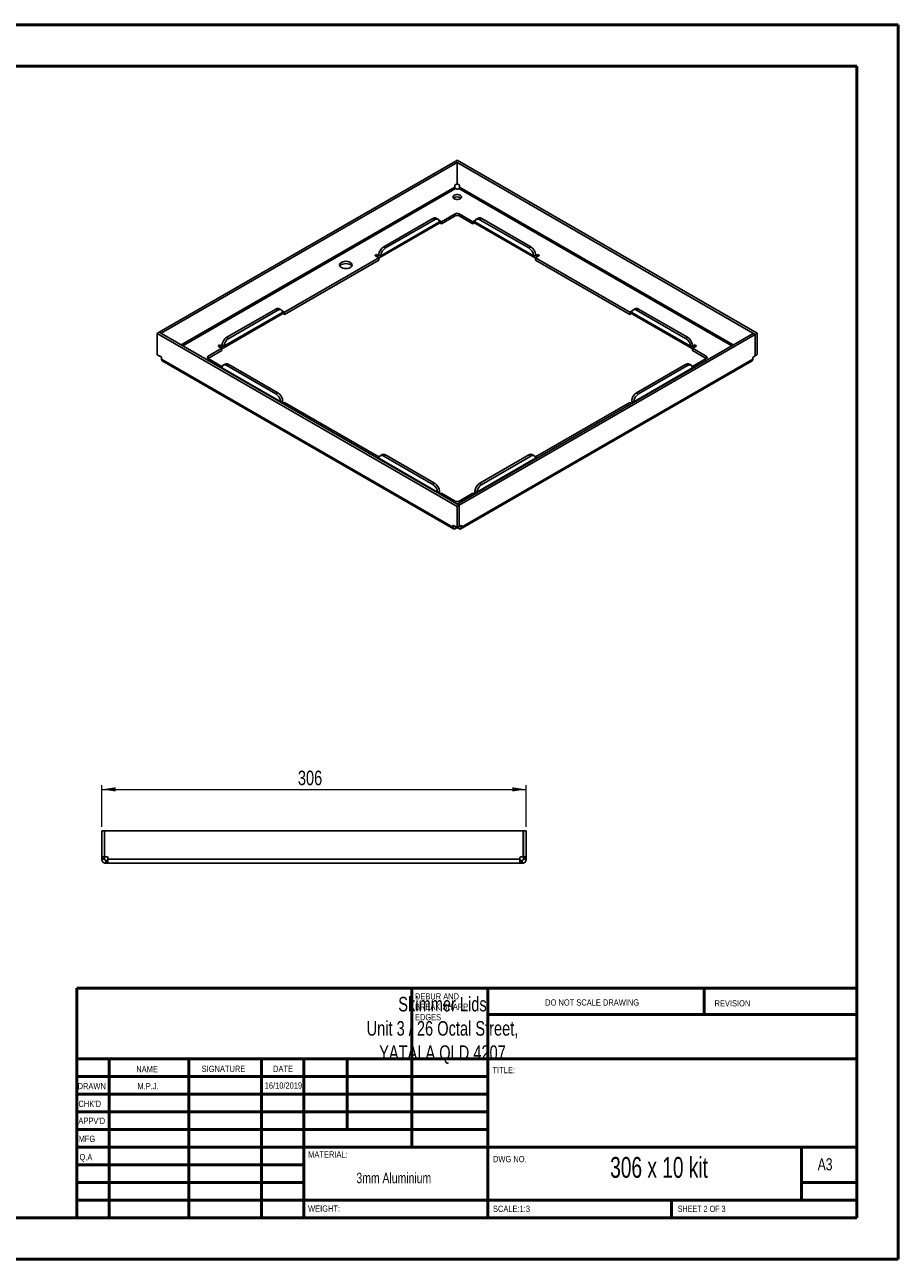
# Paper-space layout 'Sheet2' of a CAD drawing. Header units: millimetres. Extents: x 0 to 420, y 0 to 297.
# Tile 2 of 2: x 210 to 420, y 0 to 297. Entities that reach past the tile are written whole.
import ezdxf

# ---------------------------------------------------------------- set-up
doc = ezdxf.new("R2010")
doc.units = ezdxf.units.MM
doc.styles.add('SLDTEXTSTYLE0', font='TXT', dxfattribs={"width": 0.6875})
doc.styles.add('SLDTEXTSTYLE1', font='TXT', dxfattribs={"width": 0.75})
doc.dimstyles.new('SLDDIMSTYLE0', dxfattribs={"dimtxt": 3.5, "dimasz": 3.302, "dimexe": 0, "dimexo": 0.0625, "dimgap": 0.875, "dimtad": 1, "dimdec": 0, "dimlfac": 3, "dimrnd": 1e-09, "dimzin": 12, "dimdsep": 46, "dimtxsty": 'SLDTEXTSTYLE1', "dimsah": 1, "dimcen": 0.09, "dimadec": 0, "dimazin": 3, "dimtfac": 1, "dimtdec": 0, "dimtofl": 0, "dimtmove": 0, "dimatfit": 3, "dimfxl": 1, "dimfrac": 2, "dimtolj": 1, "dimtzin": 12, "dimarcsym": 0})

# ---------------------------------------------------------------- blocks, each defined once
blk = doc.blocks.new('_D_2')
at = {"color": 7, "linetype": 'Continuous', "lineweight": 0}
for p, q in [((228.92, 104.26), (228.92, 114.26)), ((228.92, 113.26), (330.92, 113.26)), ((330.92, 104.26), (330.92, 114.26))]:
    blk.add_line(p, q, dxfattribs=at)
at = {"color": 7, "linetype": 'Continuous', "lineweight": 18}
for points in [[(228.92, 113.26), (232.22, 112.75), (232.22, 113.77)], [(330.92, 113.26), (327.62, 113.77), (327.62, 112.75)]]:
    blk.add_solid(points, dxfattribs=at)
at = {"color": 7, "linetype": 'Continuous', "lineweight": 18, "insert": (276.04, 117.77), "char_height": 3.5, "attachment_point": 1, "style": 'SLDTEXTSTYLE1'}
blk.add_mtext('306', dxfattribs=at)

psp = doc.layouts.new('Sheet2')

# ---------------------------------------------------------------- linework, layer by layer
at = {"color": 7, "linetype": 'Continuous', "lineweight": 50}
for p, q in [((0.38, 297.21), (420.38, 297.21)), ((420.38, 0.21), (420.38, 297.21)), ((10.38, 287.21), (410.38, 287.21)), ((410.38, 287.21), (410.38, 10.21)), ((222.88, 65.46), (410.08, 65.46)), ((222.88, 65.46), (222.88, 10.21)), ((303.48, 65.46), (303.48, 27.21)), ((321.68, 65.46), (321.68, 10.21)), ((373.68, 59.09), (373.68, 65.46)), ((410.08, 59.09), (321.68, 59.09)), ((410.08, 48.46), (222.88, 48.46)), ((230.68, 48.46), (230.68, 10.21)), ((249.87, 48.46), (249.87, 10.21)), ((267.28, 48.46), (267.28, 10.21)), ((277.48, 10.21), (277.48, 48.46)), ((287.88, 31.46), (287.88, 48.46)), ((321.68, 44.21), (222.88, 44.21)), ((321.68, 39.96), (222.88, 39.96)), ((321.68, 35.71), (222.88, 35.71)), ((321.68, 31.46), (222.88, 31.46)), ((277.48, 27.21), (222.88, 27.21)), ((277.48, 27.21), (410.08, 27.21)), ((397.08, 14.46), (397.08, 27.21)), ((277.48, 22.96), (222.88, 22.96)), ((277.48, 18.71), (222.88, 18.71)), ((410.08, 18.71), (397.08, 18.71)), ((222.88, 14.46), (410.38, 14.46)), ((365.88, 10.21), (365.88, 14.46)), ((10.38, 10.21), (410.38, 10.21)), ((0.38, 0.21), (420.38, 0.21))]:
    psp.add_line(p, q, dxfattribs=at)
at = {"color": 7, "linetype": 'Continuous', "lineweight": 25}
for p, q in [((314.37, 264.59), (313.9, 264.31)), ((386.45, 222.98), (314.37, 264.59)), ((313.86, 264.32), (242.7, 223.24)), ((314.33, 264.05), (243.18, 222.97)), ((314.33, 264.05), (313.86, 264.32)), ((313.9, 264.3), (313.9, 264.31)), ((385.98, 222.7), (313.9, 264.31)), ((314.33, 258.93), (314.33, 264.05)), ((313.77, 258.47), (313.77, 258.16)), ((314.33, 258.93), (313.89, 258.67)), ((314.81, 258.67), (314.33, 258.94)), ((314.92, 258.16), (314.92, 258.47)), ((313.77, 258.16), (247.98, 220.18)), ((248.36, 219.96), (313.96, 257.83)), ((313.96, 257.83), (314.23, 257.67)), ((314.46, 257.67), (314.73, 257.83)), ((314.73, 257.83), (380.33, 219.96)), ((380.71, 220.18), (314.92, 258.16)), ((310.1, 249.78), (295.97, 241.62)), ((296.67, 243.78), (308.45, 250.58)), ((297.14, 243.51), (308.92, 250.31)), ((308.92, 250.31), (308.45, 250.58)), ((309.76, 250.39), (309.29, 250.67)), ((310.57, 249.83), (309.97, 250.18)), ((310.08, 249.58), (310.57, 249.29)), ((313.87, 251.74), (310.57, 249.83)), ((313.87, 251.2), (310.57, 249.29)), ((310.57, 249.83), (310.57, 249.29)), ((313.87, 251.2), (313.87, 251.74)), ((318.12, 249.83), (314.82, 251.74)), ((314.82, 251.74), (314.82, 251.2)), ((318.12, 249.29), (314.82, 251.2)), ((318.72, 250.18), (318.12, 249.83)), ((318.12, 249.29), (318.12, 249.83)), ((318.12, 249.29), (318.62, 249.58)), ((332.72, 241.62), (318.6, 249.78)), ((319.41, 250.67), (318.93, 250.39)), ((320.24, 250.58), (319.77, 250.31)), ((319.77, 250.31), (331.55, 243.51)), ((320.24, 250.58), (332.02, 243.78)), ((295.77, 241.19), (309.91, 249.35)), ((318.78, 249.35), (332.92, 241.19)), ((296.67, 243.78), (297.14, 243.51)), ((331.55, 243.51), (332.02, 243.78)), ((295.49, 241.13), (272.86, 228.06)), ((295.49, 240.58), (272.86, 227.52)), ((294.71, 241.58), (295.49, 241.13)), ((295.3, 241.78), (295.18, 241.85)), ((295.18, 241.85), (295.18, 241.3)), ((295.5, 241.89), (295.3, 241.78)), ((295.3, 241.78), (295.3, 241.24)), ((295.95, 241.47), (295.44, 241.77)), ((295.49, 240.58), (295.49, 241.13)), ((333.25, 241.77), (332.74, 241.47)), ((333.39, 241.78), (333.2, 241.89)), ((333.2, 241.13), (333.98, 241.58)), ((355.83, 228.06), (333.2, 241.13)), ((333.2, 241.13), (333.2, 240.58)), ((355.83, 227.52), (333.2, 240.58)), ((333.51, 241.85), (333.39, 241.78)), ((333.39, 241.78), (333.39, 241.24)), ((333.51, 241.85), (333.51, 241.3)), ((258.96, 222.01), (270.74, 228.81)), ((271.21, 228.54), (270.74, 228.81)), ((272.05, 228.62), (271.57, 228.89)), ((357.12, 228.89), (356.65, 228.62)), ((357.95, 228.81), (357.48, 228.54)), ((357.95, 228.81), (369.74, 222.01)), ((258.06, 219.42), (272.2, 227.58)), ((272.38, 228.01), (258.26, 219.85)), ((259.43, 221.74), (271.21, 228.54)), ((272.86, 228.06), (272.26, 228.41)), ((272.36, 227.81), (272.86, 227.52)), ((272.86, 228.06), (272.86, 227.52)), ((356.44, 228.41), (355.83, 228.06)), ((355.83, 227.52), (355.83, 228.06)), ((355.83, 227.52), (356.33, 227.81)), ((370.44, 219.85), (356.31, 228.01)), ((356.49, 227.58), (370.64, 219.42)), ((357.48, 228.54), (369.26, 221.74)), ((242.24, 222.95), (242.72, 223.22)), ((242.24, 222.95), (314.32, 181.34)), ((242.24, 217.83), (242.24, 222.95)), ((243.18, 222.97), (242.7, 223.24)), ((242.7, 223.24), (242.7, 223.21)), ((242.72, 223.22), (314.79, 181.61)), ((243.18, 222.96), (243.18, 222.97)), ((314.36, 181.88), (385.52, 222.96)), ((385.52, 222.96), (385.99, 222.68)), ((386.45, 222.98), (385.98, 222.7)), ((386.45, 217.86), (386.45, 222.98)), ((257, 219.8), (257.78, 219.36)), ((257.59, 220.01), (257.47, 220.08)), ((257.47, 220.08), (257.47, 219.53)), ((257.78, 220.12), (257.59, 220.01)), ((257.59, 220.01), (257.59, 219.46)), ((258.24, 219.7), (257.73, 220)), ((258.96, 222.01), (259.43, 221.74)), ((314.83, 181.6), (385.99, 222.68)), ((369.26, 221.74), (369.74, 222.01)), ((370.97, 220), (370.46, 219.7)), ((371.1, 220.01), (370.91, 220.12)), ((370.91, 219.36), (371.69, 219.8)), ((371.22, 220.08), (371.1, 220.01)), ((371.1, 220.01), (371.1, 219.46)), ((371.22, 220.08), (371.22, 219.53)), ((385.98, 222.69), (385.98, 222.7)), ((385.99, 222.68), (385.99, 217.57)), ((243.15, 217.31), (242.24, 217.83)), ((243.27, 216.79), (243.27, 217.1)), ((257.78, 219.36), (254.48, 217.45)), ((257.78, 218.81), (254.48, 216.91)), ((254.48, 217.45), (254.48, 216.91)), ((254.48, 216.91), (257.78, 215)), ((257.78, 218.81), (257.78, 219.36)), ((374.21, 217.45), (370.91, 219.36)), ((370.91, 219.36), (370.91, 218.81)), ((374.21, 216.91), (370.91, 218.81)), ((370.91, 215), (374.21, 216.91)), ((374.21, 216.91), (374.21, 217.45)), ((385.42, 216.79), (385.42, 217.1)), ((385.54, 217.31), (385.99, 217.57)), ((386.45, 217.86), (385.99, 217.59)), ((243.27, 216.79), (313.3, 176.36)), ((243.46, 216.36), (313.49, 175.94)), ((257.78, 215), (257.37, 214.76)), ((257.78, 215), (257.78, 214.64)), ((271.91, 206.51), (257.78, 214.67)), ((258.59, 215.56), (258.12, 215.29)), ((259.43, 215.48), (258.96, 215.21)), ((270.74, 208.4), (258.96, 215.21)), ((271.21, 208.67), (259.43, 215.48)), ((315.2, 175.94), (385.23, 216.36)), ((385.42, 216.79), (315.39, 176.36)), ((370.91, 214.67), (356.78, 206.51)), ((369.26, 215.48), (357.48, 208.67)), ((369.74, 215.21), (357.95, 208.4)), ((369.74, 215.21), (369.26, 215.48)), ((370.57, 215.29), (370.1, 215.56)), ((371.33, 214.76), (370.91, 215)), ((370.91, 214.63), (370.91, 215)), ((270.74, 208.4), (271.21, 208.67)), ((357.48, 208.67), (357.95, 208.4)), ((272.38, 206.63), (271.92, 206.36)), ((272.45, 206.06), (272.86, 206.29)), ((272.86, 206.29), (295.49, 193.23)), ((333.2, 193.23), (355.83, 206.29)), ((355.83, 206.29), (356.24, 206.06)), ((356.77, 206.36), (356.31, 206.63)), ((295.49, 193.23), (295.08, 192.99)), ((295.49, 193.23), (295.49, 192.87)), ((296.31, 193.79), (295.84, 193.52)), ((297.14, 193.71), (296.67, 193.43)), ((308.45, 186.63), (296.67, 193.43)), ((308.92, 186.9), (297.14, 193.71)), ((331.55, 193.71), (319.77, 186.9)), ((332.02, 193.43), (320.24, 186.63)), ((332.02, 193.43), (331.55, 193.71)), ((332.86, 193.52), (332.39, 193.79)), ((333.61, 192.99), (333.2, 193.23)), ((333.2, 192.86), (333.2, 193.23)), ((309.62, 184.74), (295.5, 192.9)), ((333.2, 192.9), (319.07, 184.74)), ((308.45, 186.63), (308.92, 186.9)), ((310.09, 184.85), (309.63, 184.59)), ((310.16, 184.28), (310.57, 184.52)), ((310.57, 184.52), (313.87, 182.62)), ((314.82, 182.62), (318.12, 184.52)), ((318.12, 184.52), (318.53, 184.28)), ((319.06, 184.59), (318.6, 184.85)), ((319.77, 186.9), (320.24, 186.63)), ((314.32, 181.34), (314.79, 181.61)), ((314.32, 176.22), (314.32, 181.34)), ((314.36, 181.88), (314.83, 181.6)), ((314.36, 181.86), (314.36, 181.88)), ((314.79, 176.49), (314.79, 181.61)), ((314.83, 181.6), (314.83, 176.49)), ((313.3, 176.68), (313.42, 176.75)), ((313.3, 176.36), (313.3, 176.68)), ((313.3, 176.36), (313.69, 176.59)), ((313.42, 176.75), (314.32, 176.22)), ((313.96, 175.98), (313.96, 176.43)), ((314.23, 176.14), (313.96, 175.98)), ((314.23, 176.14), (314.23, 176.28)), ((314.32, 176.22), (314.79, 176.49)), ((314.46, 176.14), (314.46, 176.3)), ((314.73, 175.98), (314.46, 176.14)), ((314.73, 175.98), (314.73, 176.46)), ((314.83, 176.49), (314.79, 176.51)), ((314.83, 176.49), (315.28, 176.75)), ((315.39, 176.36), (315.01, 176.59)), ((315.39, 176.68), (315.28, 176.75)), ((315.39, 176.68), (315.39, 176.36)), ((228.92, 97), (228.92, 103.26)), ((228.92, 103.26), (229.59, 103.26)), ((229.59, 97), (229.59, 103.26)), ((229.6, 103.26), (229.6, 97)), ((229.6, 103.26), (330.24, 103.26)), ((330.24, 103.26), (330.24, 97)), ((330.92, 103.26), (330.25, 103.26)), ((330.25, 97), (330.25, 103.26)), ((330.92, 97), (330.92, 103.26)), ((228.92, 97), (229.59, 97)), ((228.92, 96.83), (228.92, 97)), ((228.92, 96.83), (229.59, 96.83)), ((228.92, 96.45), (228.92, 96.83)), ((228.92, 96.45), (229.59, 96.45)), ((229.59, 96.83), (229.59, 97)), ((229.59, 96.45), (229.59, 96.83)), ((229.6, 97), (230.24, 97)), ((229.85, 95.51), (229.85, 96.18)), ((230.24, 96.18), (229.85, 96.18)), ((230.24, 95.51), (229.85, 95.51)), ((230.24, 95.51), (230.24, 96.18)), ((230.4, 96.18), (230.24, 96.18)), ((230.4, 95.51), (230.24, 95.51)), ((230.4, 96.83), (230.4, 96.45)), ((329.44, 96.45), (230.4, 96.45)), ((329.44, 95.51), (230.4, 95.51)), ((329.44, 96.45), (329.44, 96.83)), ((329.6, 96.18), (329.44, 96.18)), ((329.6, 95.51), (329.44, 95.51)), ((329.6, 97), (330.24, 97)), ((329.6, 95.51), (329.6, 96.18)), ((329.99, 96.18), (329.6, 96.18)), ((329.99, 95.51), (329.6, 95.51)), ((329.99, 95.51), (329.99, 96.18)), ((330.92, 97), (330.25, 97)), ((330.25, 96.83), (330.25, 97)), ((330.92, 96.83), (330.25, 96.83)), ((330.25, 96.45), (330.25, 96.83)), ((330.92, 96.45), (330.25, 96.45)), ((330.92, 96.83), (330.92, 97)), ((330.92, 96.45), (330.92, 96.83))]:
    psp.add_line(p, q, dxfattribs=at)
at = {"color": 7, "linetype": 'Continuous', "lineweight": 25, "flags": 128}
for points in [[(315.06, 255.34), (315.25, 255.49), (315.35, 255.66), (315.35, 255.85), (315.25, 256.02), (315.06, 256.17), (314.81, 256.28), (314.51, 256.33), (314.19, 256.33), (313.88, 256.28), (313.63, 256.17), (313.44, 256.02), (313.34, 255.85), (313.34, 255.66), (313.44, 255.49), (313.63, 255.34), (313.88, 255.23), (314.19, 255.17), (314.51, 255.17), (314.81, 255.23), (315.06, 255.34)], [(310.1, 249.78), (310.05, 249.99), (309.97, 250.18), (309.86, 250.32), (309.71, 250.42), (309.54, 250.47), (309.35, 250.46), (309.14, 250.41), (308.92, 250.31)], [(319.77, 250.31), (319.55, 250.41), (319.35, 250.46), (319.15, 250.47), (318.98, 250.42), (318.83, 250.32), (318.72, 250.18), (318.64, 249.99), (318.6, 249.78)], [(295.18, 241.85), (295.08, 241.89), (294.95, 241.9), (294.82, 241.89), (294.71, 241.85), (294.64, 241.78), (294.61, 241.71), (294.64, 241.64), (294.71, 241.58)], [(295.3, 241.24), (295.41, 241.18), (295.52, 241.15), (295.63, 241.15), (295.72, 241.17), (295.8, 241.21), (295.87, 241.28), (295.92, 241.37), (295.95, 241.47)], [(332.74, 241.47), (332.78, 241.37), (332.83, 241.28), (332.89, 241.21), (332.97, 241.17), (333.07, 241.15), (333.17, 241.15), (333.28, 241.18), (333.39, 241.24)], [(333.98, 241.58), (334.05, 241.64), (334.08, 241.71), (334.05, 241.78), (333.98, 241.85), (333.87, 241.89), (333.74, 241.9), (333.62, 241.89), (333.51, 241.85)], [(288.65, 238.81), (288.89, 238.99), (289.04, 239.2), (289.09, 239.43), (289.04, 239.65), (288.89, 239.86), (288.65, 240.04), (288.34, 240.18), (287.98, 240.26), (287.59, 240.29), (287.21, 240.26), (286.84, 240.18), (286.53, 240.04), (286.29, 239.86), (286.14, 239.65), (286.09, 239.43), (286.14, 239.2), (286.29, 238.99), (286.53, 238.81), (286.84, 238.68), (287.21, 238.59), (287.59, 238.56), (287.98, 238.59), (288.34, 238.68), (288.65, 238.81)], [(289.02, 239.15), (288.89, 239.31), (288.65, 239.49), (288.34, 239.63), (287.98, 239.72), (287.59, 239.75), (287.21, 239.72), (286.84, 239.63), (286.53, 239.49), (286.29, 239.31), (286.17, 239.15)], [(272.38, 228.01), (272.34, 228.22), (272.26, 228.41), (272.14, 228.55), (272, 228.65), (271.83, 228.7), (271.63, 228.69), (271.43, 228.64), (271.21, 228.54)], [(357.48, 228.54), (357.27, 228.64), (357.06, 228.69), (356.87, 228.7), (356.69, 228.65), (356.55, 228.55), (356.43, 228.41), (356.35, 228.22), (356.31, 228.01)], [(257.47, 220.08), (257.36, 220.12), (257.24, 220.13), (257.11, 220.12), (257, 220.08), (256.93, 220.01), (256.9, 219.94), (256.93, 219.87), (257, 219.8)], [(371.69, 219.8), (371.76, 219.87), (371.79, 219.94), (371.76, 220.01), (371.69, 220.08), (371.58, 220.12), (371.46, 220.13), (371.33, 220.12), (371.22, 220.08)], [(257.59, 219.46), (257.7, 219.41), (257.81, 219.38), (257.91, 219.38), (258.01, 219.4), (258.09, 219.44), (258.15, 219.51), (258.2, 219.6), (258.24, 219.7)], [(370.46, 219.7), (370.49, 219.6), (370.54, 219.51), (370.6, 219.44), (370.68, 219.4), (370.78, 219.38), (370.88, 219.38), (370.99, 219.41), (371.1, 219.46)], [(258.96, 215.21), (258.74, 215.31), (258.54, 215.36), (258.34, 215.36), (258.17, 215.31), (258.02, 215.22), (257.91, 215.07), (257.83, 214.89), (257.78, 214.67)], [(370.91, 214.67), (370.86, 214.89), (370.78, 215.07), (370.67, 215.22), (370.52, 215.31), (370.35, 215.36), (370.16, 215.36), (369.95, 215.31), (369.74, 215.21)], [(296.67, 193.43), (296.45, 193.54), (296.25, 193.59), (296.05, 193.59), (295.88, 193.54), (295.74, 193.44), (295.62, 193.3), (295.54, 193.12), (295.5, 192.9)], [(333.2, 192.9), (333.15, 193.12), (333.07, 193.3), (332.96, 193.44), (332.81, 193.54), (332.64, 193.59), (332.44, 193.59), (332.24, 193.54), (332.02, 193.43)]]:
    psp.add_lwpolyline(points, dxfattribs=at)
at = {"color": 7, "linetype": 'Continuous', "lineweight": 25}
for centre, radius, start, end in [((314.02, 258.46), 0.256, 122.6055, 177.3945), ((314.67, 258.46), 0.256, 2.6055, 57.3945), ((314.35, 254.43), 1.38, 49.3889, 130.6111), ((314.35, 257.9), 0.256, 242.6097, 297.3903), ((308.94, 249.94), 0.809, 64.5087, 126.8018), ((309.7, 249.69), 0.396, 302.4168, 352.9021), ((314.35, 250.83), 1.02, 62.6097, 117.3903), ((314.35, 250.29), 1.02, 62.6097, 117.3903), ((318.99, 249.69), 0.396, 187.0979, 237.5832), ((319.75, 249.91), 0.831, 54.1022, 114.5873), ((298.08, 241.6), 2.6, 122.8369, 173.5142), ((330.62, 241.6), 2.6, 6.4858, 57.1631), ((295.38, 241.89), 0.132, 233.9869, 296.8247), ((298.55, 241.33), 2.6, 122.8369, 173.5142), ((330.14, 241.33), 2.6, 6.4858, 57.1631), ((333.31, 241.89), 0.132, 243.1753, 306.0131), ((271.23, 228.16), 0.809, 64.5087, 126.8018), ((357.46, 228.14), 0.831, 54.1022, 114.5873), ((271.99, 227.92), 0.396, 302.4168, 352.9021), ((356.71, 227.92), 0.396, 187.0979, 237.5832), ((257.67, 220.12), 0.132, 233.9869, 296.8247), ((260.36, 219.83), 2.6, 122.8369, 173.5142), ((260.83, 219.56), 2.6, 122.8369, 173.5142), ((367.86, 219.56), 2.6, 6.4858, 57.1631), ((368.33, 219.83), 2.6, 6.4858, 57.1631), ((371.03, 220.12), 0.132, 243.1753, 306.0131), ((243.01, 217.09), 0.256, 2.6055, 57.3945), ((254.58, 217.18), 0.291, 110.7834, 249.2166), ((374.11, 217.18), 0.291, 290.7834, 69.2166), ((385.68, 217.09), 0.256, 122.6055, 177.3945), ((258.94, 214.8), 0.831, 54.1022, 114.5873), ((369.75, 214.83), 0.809, 64.5087, 126.8018), ((269.33, 206.22), 2.6, 6.4858, 57.1631), ((269.81, 206.49), 2.6, 6.4858, 57.1631), ((358.89, 206.49), 2.6, 122.8369, 173.5142), ((359.36, 206.22), 2.6, 122.8369, 173.5142), ((270.94, 206.87), 1.46, 331.8325, 350.2487), ((357.75, 206.87), 1.46, 189.7513, 208.1675), ((296.65, 193.03), 0.831, 54.1022, 114.5873), ((332.04, 193.06), 0.809, 64.5087, 126.8018), ((307.05, 184.45), 2.6, 6.4858, 57.1631), ((307.52, 184.72), 2.6, 6.4858, 57.1631), ((308.65, 185.1), 1.46, 331.8325, 350.2487), ((321.17, 184.72), 2.6, 122.8369, 173.5142), ((320.04, 185.1), 1.46, 189.7513, 208.1675), ((321.65, 184.45), 2.6, 122.8369, 173.5142), ((314.35, 183.53), 1.02, 242.6097, 297.3903), ((313.37, 176.69), 0.0728, 50.7967, 189.214), ((314.35, 175.91), 0.256, 62.6097, 117.3903), ((315.32, 176.69), 0.0728, 350.786, 129.2033), ((230.24, 96.83), 0.167, 0, 90), ((329.6, 96.83), 0.167, 90, 180)]:
    psp.add_arc(centre, radius, start, end, dxfattribs=at)
for points, knots in [([(313.96, 257.83), (313.91, 257.86), (313.86, 257.91), (313.79, 258.03), (313.77, 258.1), (313.77, 258.16)], [0, 0, 0, 0, 0.5, 0.5, 1, 1, 1, 1]), ([(314.92, 258.16), (314.92, 258.1), (314.9, 258.03), (314.83, 257.91), (314.78, 257.86), (314.73, 257.83)], [0, 0, 0, 0, 0.5, 0.5, 1, 1, 1, 1]), ([(243.46, 216.36), (243.46, 216.36), (243.39, 216.38), (243.3, 216.52), (243.28, 216.7), (243.27, 216.79)], [0, 0, 0, 0, 0.000102, 0.500051, 1, 1, 1, 1]), ([(257.78, 214.67), (257.78, 214.65), (257.78, 214.61), (257.76, 214.56), (257.75, 214.54)], [0, 0, 0, 0, 0.6005684, 1, 1, 1, 1]), ([(370.94, 214.54), (370.94, 214.55), (370.92, 214.59), (370.91, 214.63), (370.91, 214.66), (370.91, 214.67)], [0, 0, 0, 0, 0.2389, 0.838516, 1, 1, 1, 1]), ([(385.42, 216.79), (385.41, 216.7), (385.39, 216.52), (385.3, 216.38), (385.23, 216.36), (385.23, 216.36)], [0, 0, 0, 0, 0.499949, 0.999898, 1, 1, 1, 1]), ([(271.89, 206.38), (271.89, 206.39), (271.91, 206.43), (271.91, 206.48), (271.91, 206.51), (271.91, 206.51)], [0, 0, 0, 0, 0.2389, 0.838516, 1, 1, 1, 1]), ([(356.78, 206.51), (356.78, 206.49), (356.78, 206.44), (356.8, 206.4), (356.8, 206.38)], [0, 0, 0, 0, 0.600568, 1, 1, 1, 1]), ([(295.5, 192.9), (295.49, 192.88), (295.49, 192.84), (295.47, 192.79), (295.46, 192.77)], [0, 0, 0, 0, 0.600568, 1, 1, 1, 1]), ([(333.23, 192.77), (333.23, 192.78), (333.21, 192.82), (333.2, 192.86), (333.2, 192.89), (333.2, 192.9)], [0, 0, 0, 0, 0.2388996, 0.8385159, 1, 1, 1, 1]), ([(309.6, 184.61), (309.61, 184.62), (309.62, 184.66), (309.63, 184.7), (309.63, 184.74), (309.62, 184.74)], [0, 0, 0, 0, 0.2389, 0.838516, 1, 1, 1, 1]), ([(319.07, 184.74), (319.07, 184.72), (319.07, 184.67), (319.08, 184.63), (319.09, 184.61)], [0, 0, 0, 0, 0.6005684, 1, 1, 1, 1]), ([(313.3, 176.36), (313.3, 176.26), (313.31, 176.18), (313.38, 176.03), (313.43, 175.97), (313.55, 175.9), (313.62, 175.89), (313.78, 175.9), (313.87, 175.93), (313.96, 175.98)], [0, 0, 0, 0, 0.25, 0.25, 0.5, 0.5, 0.75, 0.75, 1, 1, 1, 1]), ([(314.73, 175.98), (314.82, 175.93), (314.91, 175.9), (315.07, 175.89), (315.14, 175.9), (315.26, 175.97), (315.31, 176.03), (315.38, 176.18), (315.39, 176.26), (315.39, 176.36)], [0, 0, 0, 0, 0.25, 0.25, 0.5, 0.5, 0.75, 0.75, 1, 1, 1, 1]), ([(228.92, 96.45), (228.92, 96.32), (228.95, 96.2), (229.04, 95.98), (229.11, 95.87), (229.28, 95.7), (229.38, 95.63), (229.61, 95.54), (229.73, 95.51), (229.85, 95.51)], [0, 0, 0, 0, 0.25, 0.25, 0.5, 0.5, 0.75, 0.75, 1, 1, 1, 1]), ([(229.59, 96.45), (229.59, 96.38), (229.62, 96.31), (229.72, 96.21), (229.78, 96.18), (229.85, 96.18)], [0, 0, 0, 0, 0.5, 0.5, 1, 1, 1, 1]), ([(230.4, 95.51), (230.4, 95.51), (230.4, 95.54), (230.4, 95.63), (230.4, 95.7), (230.4, 95.87), (230.4, 95.98), (230.4, 96.2), (230.4, 96.32), (230.4, 96.45)], [0, 0, 0, 0, 0.25, 0.25, 0.5, 0.5, 0.75, 0.75, 1, 1, 1, 1]), ([(329.44, 96.45), (329.44, 96.32), (329.44, 96.2), (329.44, 95.98), (329.44, 95.87), (329.44, 95.7), (329.44, 95.63), (329.44, 95.54), (329.44, 95.51), (329.44, 95.51)], [0, 0, 0, 0, 0.25, 0.25, 0.5, 0.5, 0.75, 0.75, 1, 1, 1, 1]), ([(329.99, 95.51), (330.11, 95.51), (330.23, 95.54), (330.46, 95.63), (330.56, 95.7), (330.73, 95.87), (330.8, 95.98), (330.9, 96.2), (330.92, 96.32), (330.92, 96.45)], [0, 0, 0, 0, 0.25, 0.25, 0.5, 0.5, 0.75, 0.75, 1, 1, 1, 1]), ([(329.99, 96.18), (330.06, 96.18), (330.13, 96.21), (330.23, 96.31), (330.25, 96.38), (330.25, 96.45)], [0, 0, 0, 0, 0.5, 0.5, 1, 1, 1, 1])]:
    psp.add_open_spline(points, degree=3, knots=knots, dxfattribs=at)
for points in [[(310.09, 249.64), (310.1, 249.68), (310.1, 249.73), (310.1, 249.78)], [(318.6, 249.78), (318.59, 249.73), (318.59, 249.68), (318.6, 249.64)], [(295.44, 241.77), (295.47, 241.79), (295.49, 241.83), (295.5, 241.89)], [(295.97, 241.62), (295.96, 241.57), (295.96, 241.52), (295.95, 241.47)], [(332.74, 241.47), (332.74, 241.52), (332.73, 241.57), (332.72, 241.62)], [(333.2, 241.89), (333.2, 241.83), (333.22, 241.79), (333.25, 241.77)], [(272.38, 227.87), (272.39, 227.91), (272.39, 227.96), (272.38, 228.01)], [(356.31, 228.01), (356.3, 227.96), (356.31, 227.91), (356.31, 227.87)], [(257.73, 220), (257.76, 220.02), (257.78, 220.06), (257.78, 220.12)], [(258.26, 219.85), (258.25, 219.8), (258.24, 219.75), (258.24, 219.7)], [(370.46, 219.7), (370.45, 219.75), (370.44, 219.8), (370.44, 219.85)], [(370.91, 220.12), (370.91, 220.06), (370.93, 220.02), (370.97, 220)], [(272.38, 206.79), (272.39, 206.73), (272.39, 206.68), (272.38, 206.63)], [(356.31, 206.63), (356.31, 206.68), (356.3, 206.73), (356.31, 206.79)], [(310.1, 185.02), (310.1, 184.96), (310.1, 184.91), (310.09, 184.85)], [(318.6, 184.85), (318.59, 184.91), (318.59, 184.96), (318.6, 185.02)]]:
    psp.add_open_spline(points, degree=3, dxfattribs=at)

# ---------------------------------------------------------------- texts
at = {"color": 7, "linetype": 'Continuous', "lineweight": 0}
for s, insert, char_height, attachment_point, style in [('Skimmer Lids^JUnit 3 / 26 Octal Street, ^JYATALA QLD 4207', (310.81, 63.35), 3.5, 2, 'SLDTEXTSTYLE1'), ('DEBUR AND ^JBREAK SHARP ^JEDGES', (304.19, 64.22), 1.5, 1, 'SLDTEXTSTYLE1'), ('DO NOT SCALE DRAWING', (335.49, 62.75), 1.5, 1, 'SLDTEXTSTYLE1'), ('REVISION', (376.21, 62.55), 1.5, 1, 'SLDTEXTSTYLE1'), ('NAME', (237.2, 46.72), 1.5, 1, 'SLDTEXTSTYLE1'), ('SIGNATURE', (252.91, 46.78), 1.5, 1, 'SLDTEXTSTYLE1'), ('DATE', (270.09, 46.79), 1.5, 1, 'SLDTEXTSTYLE1'), ('TITLE:', (322.84, 46.49), 1.5, 1, 'SLDTEXTSTYLE1'), ('DRAWN', (223.09, 42.64), 1.5, 1, 'SLDTEXTSTYLE1'), ('M.P.J.', (240.04, 42.6), 1.499, 2, 'SLDTEXTSTYLE1'), ('16/10/2019', (272.57, 42.77), 1.499, 2, 'SLDTEXTSTYLE1'), ("CHK'D", (223.29, 38.37), 1.5, 1, 'SLDTEXTSTYLE1'), ("APPV'D", (223.28, 34.28), 1.5, 1, 'SLDTEXTSTYLE1'), ('MFG', (223.33, 29.95), 1.5, 1, 'SLDTEXTSTYLE1'), ('Q.A', (223.55, 25.56), 1.5, 1, 'SLDTEXTSTYLE1'), ('MATERIAL:', (278.52, 26.2), 1.5, 1, 'SLDTEXTSTYLE1'), ('DWG NO.', (322.95, 25.08), 1.5, 1, 'SLDTEXTSTYLE1'), ('306 x 10 kit', (362.87, 24.83), 5, 2, 'SLDTEXTSTYLE0'), ('A3', (401, 24.52), 2.91, 1, 'SLDTEXTSTYLE1'), ('3mm Aluminium', (290.12, 21.03), 2.5, 1, 'SLDTEXTSTYLE1'), ('WEIGHT:', (278.5, 13.16), 1.499, 1, 'SLDTEXTSTYLE1'), ('SCALE:1:3', (322.95, 13.11), 1.5, 1, 'SLDTEXTSTYLE1'), ('SHEET 2 OF 3', (367.36, 13.11), 1.5, 1, 'SLDTEXTSTYLE0')]:
    psp.add_mtext(s, dxfattribs=dict(at, insert=insert, char_height=char_height, attachment_point=attachment_point, style=style))

# ---------------------------------------------------------------- dimensions: what is measured, and where the dimension line sits
at = {"color": 7, "linetype": 'Continuous', "lineweight": 18}
dim = psp.add_linear_dim(base=(330.92, 113.26), p1=(228.92, 103.26), p2=(330.92, 103.26), dimstyle='SLDDIMSTYLE0', dxfattribs=at)
dim.commit()
dim.dimension.update_dxf_attribs({"geometry": '_D_2', "text_midpoint": (279.92, 113.26), "dimtype": 160})

doc.saveas('drawing.dxf')
